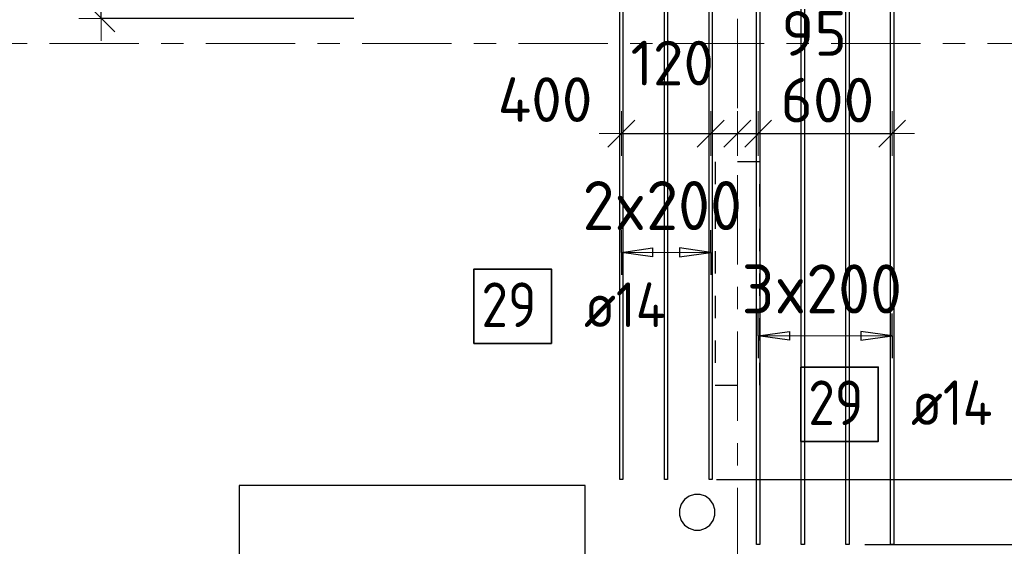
# Model space of a CAD drawing. Header units: metres. Extents: x -38 to 107, y -15 to 21.
# Tile 10 of 254: x 10.54 to 14.95, y 5.15 to 7.51. Entities that reach past the tile are written whole.
import ezdxf

# ---------------------------------------------------------------- set-up
doc = ezdxf.new("R2010")
doc.units = ezdxf.units.M
doc.header["$PDMODE"] = 65
for name, pattern in [('______11', [0.5, 0.4, -0.05, 0, -0.05]), ('______2', [0.0405, 0.03, -0.0105]), ('______5', [1.1, 0.8, -0.1, 0.1, -0.1])]:
    doc.linetypes.add(name, pattern=pattern)
for name, color, linetype, lineweight in [('XR$1$Осевая линия (1)', 7, '______5', 13), ('XR$5$Перекрытие (1)', 7, 'Continuous', 35), ('XR$5$Размерная линия (1)', 7, 'Continuous', 13)]:
    doc.layers.add(name, color=color, linetype=linetype, lineweight=lineweight)
doc.layers.add('XR$5$Арм.стержн.Доп. Арм. верхн.зоны У', color=7, linetype='Continuous', lineweight=35, true_color=0x739641)
doc.layers.add('XR$7$Стена_ бетон несущ.', color=7, linetype='Continuous', lineweight=70, true_color=0xb4b496)
doc.styles.add('ISOCPEUR', font='txt')
doc.dimstyles.new('DIMSTYLE_3', dxfattribs={"dimtxt": 0.2, "dimasz": 0.2, "dimexe": 0, "dimexo": 0, "dimgap": 0.1, "dimtad": 2, "dimdec": 0, "dimlfac": 1000, "dimrnd": 5, "dimzin": 12, "dimdsep": 46, "dimtxsty": 'ISOCPEUR', "dimblk1": 'ALL_ML_STRICH', "dimblk2": 'ALL_ML_STRICH', "dimsah": 1, "dimcen": 0, "dimclrd": 7, "dimclre": 256, "dimclrt": 7, "dimadec": 0, "dimazin": 0, "dimtfac": 1, "dimtdec": 0, "dimtix": 1, "dimtmove": 2, "dimatfit": 3, "dimfxl": 0, "dimtzin": 0, "dimlwd": 0, "dimlwe": -3, "dimarcsym": 0})
doc.dimstyles.new('DIMSTYLE_36', dxfattribs={"dimtxt": 0.2, "dimasz": 0.2, "dimexe": 0, "dimexo": 0, "dimgap": 0.1, "dimtad": 0, "dimdec": 0, "dimlfac": 1000, "dimrnd": 5, "dimzin": 12, "dimdsep": 46, "dimtxsty": 'ISOCPEUR', "dimblk1": 'ALL_ML_STRICH', "dimblk2": 'ALL_ML_STRICH', "dimsah": 1, "dimcen": 0, "dimclrd": 7, "dimclre": 256, "dimclrt": 7, "dimadec": 0, "dimazin": 0, "dimtfac": 1, "dimtdec": 0, "dimtix": 1, "dimtmove": 2, "dimatfit": 3, "dimfxl": 0, "dimtvp": 1.2, "dimtzin": 0, "dimlwd": 0, "dimlwe": -3, "dimarcsym": 0})
doc.dimstyles.new('DIMSTYLE_37', dxfattribs={"dimtxt": 0.2, "dimasz": 0.2, "dimexe": 0, "dimexo": 0, "dimgap": 0.1, "dimtad": 2, "dimdec": 0, "dimlfac": 1000, "dimrnd": 5, "dimzin": 12, "dimdsep": 46, "dimtxsty": 'ISOCPEUR', "dimblk1": 'ALL_ML_STRICH', "dimblk2": 'ALL_ML_STRICH', "dimsah": 1, "dimcen": 0, "dimclrd": 7, "dimclre": 256, "dimclrt": 7, "dimadec": 0, "dimazin": 0, "dimtfac": 1, "dimtdec": 0, "dimtix": 1, "dimtmove": 2, "dimatfit": 3, "dimfxl": 0, "dimtvp": 1.2, "dimtzin": 0, "dimlwd": 0, "dimlwe": -3, "dimarcsym": 0})
doc.dimstyles.new('DIMSTYLE_38', dxfattribs={"dimtxt": 0.2, "dimasz": 0.2, "dimexe": 0, "dimexo": 1e-06, "dimgap": 0.1, "dimtad": 2, "dimdec": 0, "dimlfac": 1000, "dimrnd": 5, "dimzin": 12, "dimdsep": 46, "dimtxsty": 'ISOCPEUR', "dimblk1": 'ALL_ML_STRICH', "dimblk2": 'ALL_ML_STRICH', "dimsah": 1, "dimcen": 0, "dimse1": 1, "dimse2": 1, "dimclrd": 7, "dimclre": 256, "dimclrt": 7, "dimadec": 0, "dimazin": 0, "dimtfac": 1, "dimtdec": 0, "dimtix": 1, "dimtmove": 2, "dimatfit": 3, "dimfxl": 0, "dimtvp": 1.2, "dimtzin": 0, "dimlwd": 0, "dimlwe": -3, "dimarcsym": 0})
doc.dimstyles.new('DIMSTYLE_39', dxfattribs={"dimtxt": 0.2, "dimasz": 0.2, "dimexe": 0, "dimexo": 1e-06, "dimgap": 0.1, "dimtad": 2, "dimdec": 0, "dimlfac": 1000, "dimrnd": 5, "dimzin": 12, "dimdsep": 46, "dimtxsty": 'ISOCPEUR', "dimblk1": 'ALL_ML_STRICH', "dimblk2": 'ALL_ML_STRICH', "dimsah": 1, "dimcen": 0, "dimse1": 1, "dimse2": 1, "dimclrd": 7, "dimclre": 256, "dimclrt": 7, "dimadec": 0, "dimazin": 0, "dimtfac": 1, "dimtdec": 0, "dimtix": 1, "dimtmove": 2, "dimatfit": 3, "dimfxl": 0, "dimtvp": 1.2, "dimtzin": 0, "dimlwd": 0, "dimlwe": -3, "dimarcsym": 0})
doc.dimstyles.new('DIMSTYLE_40', dxfattribs={"dimtxt": 0.2, "dimasz": 0.2, "dimexe": 0, "dimexo": 1e-06, "dimgap": 0.1, "dimtad": 2, "dimdec": 0, "dimlfac": 1000, "dimrnd": 5, "dimzin": 12, "dimdsep": 46, "dimtxsty": 'ISOCPEUR', "dimblk1": 'ALL_ML_STRICH', "dimblk2": 'ALL_ML_STRICH', "dimsah": 1, "dimcen": 0, "dimse1": 1, "dimse2": 1, "dimclrd": 7, "dimclre": 256, "dimclrt": 7, "dimadec": 0, "dimazin": 0, "dimtfac": 1, "dimtdec": 0, "dimtix": 1, "dimtmove": 2, "dimatfit": 3, "dimfxl": 0, "dimtzin": 0, "dimlwd": 0, "dimlwe": -3, "dimarcsym": 0})

# ---------------------------------------------------------------- blocks, each defined once
blk = doc.blocks.new('ALL_ML_STRICH')
at = {"color": 0, "linetype": 'ByBlock', "lineweight": -2}
for p, q in [((0, -0.5), (0, 0.5)), ((-0.3, -0.3), (0.3, 0.3)), ((-1, 0), (0.5, 0))]:
    blk.add_line(p, q, dxfattribs=at)
blk = doc.blocks.new('*D661')
at = {"layer": 'DEFPOINTS', "color": 7, "linetype": 'Continuous', "lineweight": 13, "transparency": 33554687}
for p in [(11.426, 9), (10.9017, 7.5121), (12.0519, 7.5121)]:
    blk.add_point(p, dxfattribs=at)
at = {"layer": 'XR$5$Размерная линия (1)', "color": 9, "linetype": 'Continuous', "lineweight": -2, "true_color": 0xc7c7c7, "transparency": 33554687}
for p, q in [((11.406, 9), (10.9017, 9)), ((12.0319, 7.5121), (10.9017, 7.5121))]:
    blk.add_line(p, q, dxfattribs=at)
at = {"layer": 'XR$5$Размерная линия (1)', "color": 7, "linetype": 'Continuous', "lineweight": -2, "transparency": 33554687}
blk.add_line((10.9017, 7.5121), (10.9017, 9), dxfattribs=at)
at = {"layer": 'XR$5$Размерная линия (1)', "color": 7, "linetype": 'Continuous', "lineweight": 13, "transparency": 33554687, "xscale": 0.2, "yscale": 0.2, "zscale": 0.2}
for p, rotation in [((10.9017, 9), 90), ((10.9017, 7.5121), 270)]:
    blk.add_blockref('ALL_ML_STRICH', p, dxfattribs=dict(at, rotation=rotation))
at = {"layer": 'XR$5$Размерная линия (1)', "color": 7, "linetype": 'Continuous', "lineweight": 13, "transparency": 33554687, "insert": (10.7517, 8.2761), "char_height": 0.2, "width": 0.8, "attachment_point": 5, "rotation": 90, "style": 'ISOCPEUR'}
blk.add_mtext('\\A1;{1490}', dxfattribs=at)
blk = doc.blocks.new('*D776')
at = {"layer": 'DEFPOINTS', "color": 7, "linetype": 'Continuous', "lineweight": 13, "transparency": 33554687}
for p in [(13.2306, 6.9959), (13.2306, 6.8105), (13.6306, 6.8035)]:
    blk.add_point(p, dxfattribs=at)
at = {"layer": 'XR$5$Размерная линия (1)', "color": 7, "linetype": 'Continuous', "lineweight": -2, "transparency": 33554687}
blk.add_line((13.2306, 6.9959), (13.6306, 6.9959), dxfattribs=at)
at = {"layer": 'XR$5$Размерная линия (1)', "color": 7, "linetype": 'Continuous', "lineweight": 13, "transparency": 33554687, "xscale": 0.2, "yscale": 0.2, "zscale": 0.2, "rotation": 180}
blk.add_blockref('ALL_ML_STRICH', (13.2306, 6.9959), dxfattribs=at)
at = {"layer": 'XR$5$Размерная линия (1)', "color": 7, "linetype": 'Continuous', "lineweight": 13, "transparency": 33554687, "xscale": 0.2, "yscale": 0.2, "zscale": 0.2}
blk.add_blockref('ALL_ML_STRICH', (13.6306, 6.9959), dxfattribs=at)
at = {"layer": 'XR$5$Размерная линия (1)', "color": 7, "linetype": 'Continuous', "lineweight": 13, "transparency": 33554687, "insert": (12.8888, 7.1481), "char_height": 0.2, "width": 0.6, "attachment_point": 5, "style": 'ISOCPEUR'}
blk.add_mtext('\\A1;{400}', dxfattribs=at)
blk = doc.blocks.new('*D777')
at = {"layer": 'DEFPOINTS', "color": 7, "linetype": 'Continuous', "lineweight": 13, "transparency": 33554687}
for p in [(13.6306, 6.9959), (13.6306, 6.8035), (13.75, 6.8236)]:
    blk.add_point(p, dxfattribs=at)
at = {"layer": 'XR$5$Размерная линия (1)', "color": 7, "linetype": 'Continuous', "lineweight": -2, "transparency": 33554687}
blk.add_line((13.6306, 6.9959), (13.75, 6.9959), dxfattribs=at)
at = {"layer": 'XR$5$Размерная линия (1)', "color": 7, "linetype": 'Continuous', "lineweight": 13, "transparency": 33554687, "xscale": 0.2, "yscale": 0.2, "zscale": 0.2, "rotation": 180}
blk.add_blockref('ALL_ML_STRICH', (13.6306, 6.9959), dxfattribs=at)
at = {"layer": 'XR$5$Размерная линия (1)', "color": 7, "linetype": 'Continuous', "lineweight": 13, "transparency": 33554687, "xscale": 0.2, "yscale": 0.2, "zscale": 0.2}
blk.add_blockref('ALL_ML_STRICH', (13.75, 6.9959), dxfattribs=at)
at = {"layer": 'XR$5$Размерная линия (1)', "color": 7, "linetype": 'Continuous', "lineweight": 13, "transparency": 33554687, "insert": (13.4585, 7.3117), "char_height": 0.2, "width": 0.6, "attachment_point": 5, "style": 'ISOCPEUR'}
blk.add_mtext('\\A1;{120}', dxfattribs=at)
blk = doc.blocks.new('*D778')
at = {"layer": 'DEFPOINTS', "color": 7, "linetype": 'Continuous', "lineweight": 13, "transparency": 33554687}
for p in [(13.75, 6.9959), (13.75, 6.8236), (13.843, 6.783)]:
    blk.add_point(p, dxfattribs=at)
at = {"layer": 'XR$5$Размерная линия (1)', "color": 7, "linetype": 'Continuous', "lineweight": -2, "transparency": 33554687}
blk.add_line((13.75, 6.9959), (13.843, 6.9959), dxfattribs=at)
at = {"layer": 'XR$5$Размерная линия (1)', "color": 7, "linetype": 'Continuous', "lineweight": 13, "transparency": 33554687, "xscale": 0.2, "yscale": 0.2, "zscale": 0.2}
blk.add_blockref('ALL_ML_STRICH', (13.843, 6.9959), dxfattribs=at)
at = {"layer": 'XR$5$Размерная линия (1)', "color": 7, "linetype": 'Continuous', "lineweight": 13, "transparency": 33554687, "xscale": 0.2, "yscale": 0.2, "zscale": 0.2, "rotation": 180}
blk.add_blockref('ALL_ML_STRICH', (13.75, 6.9959), dxfattribs=at)
at = {"layer": 'XR$5$Размерная линия (1)', "color": 7, "linetype": 'Continuous', "lineweight": 13, "transparency": 33554687, "insert": (14.0939, 7.4448), "char_height": 0.2, "width": 0.4, "attachment_point": 5, "style": 'ISOCPEUR'}
blk.add_mtext('\\A1;{95}', dxfattribs=at)
blk = doc.blocks.new('*D779')
at = {"layer": 'DEFPOINTS', "color": 7, "linetype": 'Continuous', "lineweight": 13, "transparency": 33554687}
for p in [(13.843, 6.9959), (13.843, 6.783), (14.443, 6.6627)]:
    blk.add_point(p, dxfattribs=at)
at = {"layer": 'XR$5$Размерная линия (1)', "color": 7, "linetype": 'Continuous', "lineweight": -2, "transparency": 33554687}
blk.add_line((13.843, 6.9959), (14.443, 6.9959), dxfattribs=at)
at = {"layer": 'XR$5$Размерная линия (1)', "color": 7, "linetype": 'Continuous', "lineweight": 13, "transparency": 33554687, "xscale": 0.2, "yscale": 0.2, "zscale": 0.2, "rotation": 180}
blk.add_blockref('ALL_ML_STRICH', (13.843, 6.9959), dxfattribs=at)
at = {"layer": 'XR$5$Размерная линия (1)', "color": 7, "linetype": 'Continuous', "lineweight": 13, "transparency": 33554687, "xscale": 0.2, "yscale": 0.2, "zscale": 0.2}
blk.add_blockref('ALL_ML_STRICH', (14.443, 6.9959), dxfattribs=at)
at = {"layer": 'XR$5$Размерная линия (1)', "color": 7, "linetype": 'Continuous', "lineweight": 13, "transparency": 33554687, "insert": (14.153, 7.1459), "char_height": 0.2, "width": 0.6, "attachment_point": 5, "style": 'ISOCPEUR'}
blk.add_mtext('\\A1;{600}', dxfattribs=at)
blk = doc.blocks.new('*D809')
at = {"layer": 'DEFPOINTS', "color": 7, "linetype": 'Continuous', "lineweight": 13, "transparency": 33554687}
for p in [(14.3007, 5.1553), (14.3421, 4.6478), (15.2864, 4.6478)]:
    blk.add_point(p, dxfattribs=at)
at = {"layer": 'XR$5$Размерная линия (1)', "color": 9, "linetype": 'Continuous', "lineweight": -2, "true_color": 0xc7c7c7, "transparency": 33554687}
for p, q in [((14.3207, 5.1553), (15.2864, 5.1553)), ((14.3621, 4.6478), (15.2864, 4.6478))]:
    blk.add_line(p, q, dxfattribs=at)
at = {"layer": 'XR$5$Размерная линия (1)', "color": 7, "linetype": 'Continuous', "lineweight": -2, "transparency": 33554687}
blk.add_line((15.2864, 4.6478), (15.2864, 5.1553), dxfattribs=at)
at = {"layer": 'XR$5$Размерная линия (1)', "color": 7, "linetype": 'Continuous', "lineweight": 13, "transparency": 33554687, "xscale": 0.2, "yscale": 0.2, "zscale": 0.2}
for p, rotation in [((15.2864, 5.1553), 90), ((15.2864, 4.6478), 270)]:
    blk.add_blockref('ALL_ML_STRICH', p, dxfattribs=dict(at, rotation=rotation))
at = {"layer": 'XR$5$Размерная линия (1)', "color": 7, "linetype": 'Continuous', "lineweight": 13, "transparency": 33554687, "insert": (15.1364, 4.9315), "char_height": 0.2, "width": 0.6, "attachment_point": 5, "rotation": 90, "style": 'ISOCPEUR'}
blk.add_mtext('\\A1;{510}', dxfattribs=at)
blk = doc.blocks.new('*D810')
at = {"layer": 'DEFPOINTS', "color": 7, "linetype": 'Continuous', "lineweight": 13, "transparency": 33554687}
for p in [(13.6359, 5.4465), (14.3007, 5.1553), (15.2864, 5.1553)]:
    blk.add_point(p, dxfattribs=at)
at = {"layer": 'XR$5$Размерная линия (1)', "color": 9, "linetype": 'Continuous', "lineweight": -2, "true_color": 0xc7c7c7, "transparency": 33554687}
for p, q in [((13.6559, 5.4465), (15.2864, 5.4465)), ((14.3207, 5.1553), (15.2864, 5.1553))]:
    blk.add_line(p, q, dxfattribs=at)
at = {"layer": 'XR$5$Размерная линия (1)', "color": 7, "linetype": 'Continuous', "lineweight": -2, "transparency": 33554687}
blk.add_line((15.2864, 5.1553), (15.2864, 5.4465), dxfattribs=at)
at = {"layer": 'XR$5$Размерная линия (1)', "color": 7, "linetype": 'Continuous', "lineweight": 13, "transparency": 33554687, "xscale": 0.2, "yscale": 0.2, "zscale": 0.2}
for p, rotation in [((15.2864, 5.4465), 90), ((15.2864, 5.1553), 270)]:
    blk.add_blockref('ALL_ML_STRICH', p, dxfattribs=dict(at, rotation=rotation))
at = {"layer": 'XR$5$Размерная линия (1)', "color": 7, "linetype": 'Continuous', "lineweight": 13, "transparency": 33554687, "insert": (15.616, 5.6866), "char_height": 0.2, "width": 0.6, "attachment_point": 5, "rotation": 90, "style": 'ISOCPEUR'}
blk.add_mtext('\\A1;{290}', dxfattribs=at)
blk = doc.blocks.new('*D811')
at = {"layer": 'DEFPOINTS', "color": 7, "linetype": 'Continuous', "lineweight": 13, "transparency": 33554687}
for p in [(15.1358, 7.4), (13.6359, 5.4465), (15.2864, 5.4465)]:
    blk.add_point(p, dxfattribs=at)
at = {"layer": 'XR$5$Размерная линия (1)', "color": 9, "linetype": 'Continuous', "lineweight": -2, "true_color": 0xc7c7c7, "transparency": 33554687}
for p, q in [((15.1558, 7.4), (15.2864, 7.4)), ((13.6559, 5.4465), (15.2864, 5.4465))]:
    blk.add_line(p, q, dxfattribs=at)
at = {"layer": 'XR$5$Размерная линия (1)', "color": 7, "linetype": 'Continuous', "lineweight": -2, "transparency": 33554687}
blk.add_line((15.2864, 5.4465), (15.2864, 7.4), dxfattribs=at)
at = {"layer": 'XR$5$Размерная линия (1)', "color": 7, "linetype": 'Continuous', "lineweight": 13, "transparency": 33554687, "xscale": 0.2, "yscale": 0.2, "zscale": 0.2}
for p, rotation in [((15.2864, 7.4), 90), ((15.2864, 5.4465), 270)]:
    blk.add_blockref('ALL_ML_STRICH', p, dxfattribs=dict(at, rotation=rotation))
at = {"layer": 'XR$5$Размерная линия (1)', "color": 7, "linetype": 'Continuous', "lineweight": 13, "transparency": 33554687, "insert": (15.1364, 6.4532), "char_height": 0.2, "width": 0.8, "attachment_point": 5, "rotation": 90, "style": 'ISOCPEUR'}
blk.add_mtext('\\A1;{1955}', dxfattribs=at)
blk = doc.blocks.new('*D812')
at = {"layer": 'DEFPOINTS', "color": 7, "linetype": 'Continuous', "lineweight": 13, "transparency": 33554687}
for p in [(14.3007, 8.0553), (15.1358, 7.4), (15.2864, 7.4)]:
    blk.add_point(p, dxfattribs=at)
at = {"layer": 'XR$5$Размерная линия (1)', "color": 9, "linetype": 'Continuous', "lineweight": -2, "true_color": 0xc7c7c7, "transparency": 33554687}
for p, q in [((14.3207, 8.0553), (15.2864, 8.0553)), ((15.1558, 7.4), (15.2864, 7.4))]:
    blk.add_line(p, q, dxfattribs=at)
at = {"layer": 'XR$5$Размерная линия (1)', "color": 7, "linetype": 'Continuous', "lineweight": -2, "transparency": 33554687}
blk.add_line((15.2864, 7.4), (15.2864, 8.0553), dxfattribs=at)
at = {"layer": 'XR$5$Размерная линия (1)', "color": 7, "linetype": 'Continuous', "lineweight": 13, "transparency": 33554687, "xscale": 0.2, "yscale": 0.2, "zscale": 0.2}
for p, rotation in [((15.2864, 8.0553), 90), ((15.2864, 7.4), 270)]:
    blk.add_blockref('ALL_ML_STRICH', p, dxfattribs=dict(at, rotation=rotation))
at = {"layer": 'XR$5$Размерная линия (1)', "color": 7, "linetype": 'Continuous', "lineweight": 13, "transparency": 33554687, "insert": (15.1364, 7.7376), "char_height": 0.2, "width": 0.6, "attachment_point": 5, "rotation": 90, "style": 'ISOCPEUR'}
blk.add_mtext('\\A1;{655}', dxfattribs=at)
blk = doc.blocks.new('*D885')
at = {"layer": 'DEFPOINTS', "color": 7, "linetype": 'Continuous', "lineweight": 13, "transparency": 33554687}
for p in [(9.6185, 5.2995), (9.524, 4.8685), (10.3519, 4.8685)]:
    blk.add_point(p, dxfattribs=at)
at = {"layer": 'XR$5$Размерная линия (1)', "color": 9, "linetype": 'Continuous', "lineweight": -2, "true_color": 0xc7c7c7, "transparency": 33554687}
for p, q in [((9.6385, 5.2995), (10.3519, 5.2995)), ((9.544, 4.8685), (10.3519, 4.8685))]:
    blk.add_line(p, q, dxfattribs=at)
at = {"layer": 'XR$5$Размерная линия (1)', "color": 7, "linetype": 'Continuous', "lineweight": -2, "transparency": 33554687}
blk.add_line((10.3519, 4.8685), (10.3519, 5.2995), dxfattribs=at)
at = {"layer": 'XR$5$Размерная линия (1)', "color": 7, "linetype": 'Continuous', "lineweight": 13, "transparency": 33554687, "xscale": 0.2, "yscale": 0.2, "zscale": 0.2}
for p, rotation in [((10.3519, 5.2995), 90), ((10.3519, 4.8685), 270)]:
    blk.add_blockref('ALL_ML_STRICH', p, dxfattribs=dict(at, rotation=rotation))
at = {"layer": 'XR$5$Размерная линия (1)', "color": 7, "linetype": 'Continuous', "lineweight": 13, "transparency": 33554687, "insert": (10.6526, 4.6564), "char_height": 0.2, "width": 0.6, "attachment_point": 5, "rotation": 90, "style": 'ISOCPEUR'}
blk.add_mtext('\\A1;{430}', dxfattribs=at)

msp = doc.modelspace()

# ---------------------------------------------------------------- linework, layer by layer
at = {"layer": 'XR$1$Осевая линия (1)', "color": 253, "linetype": '______11', "lineweight": 13, "true_color": 0xa0a0a0, "transparency": 33554687}
for p, q in [((13.75, -3.39), (13.75, 8.13)), ((-2.63, 7.4), (62.6, 7.4))]:
    msp.add_line(p, q, dxfattribs=at)
at = {"layer": 'XR$5$Арм.стержн.Доп. Арм. верхн.зоны У', "color": 253, "linetype": 'Continuous', "lineweight": -3, "true_color": 0xa0a0a0, "transparency": 33554687}
for p, q in [((13.2306, 6.4636), (13.2306, 6.5636)), ((13.6306, 6.4636), (13.6306, 6.5636)), ((13.2306, 6.4636), (13.2306, 6.3636)), ((13.6306, 6.4636), (13.6306, 6.3636)), ((13.843, 6.0903), (13.843, 6.1903)), ((14.443, 6.0903), (14.443, 6.1903)), ((13.843, 6.0903), (13.843, 5.9903)), ((14.443, 6.0903), (14.443, 5.9903))]:
    msp.add_line(p, q, dxfattribs=at)
at = {"layer": 'XR$5$Арм.стержн.Доп. Арм. верхн.зоны У', "color": 7, "linetype": 'Continuous', "lineweight": 25, "transparency": 33554687}
for p, q in [((13.2306, 6.4636), (13.3706, 6.4836)), ((13.3706, 6.4836), (13.3706, 6.4436)), ((13.6306, 6.4636), (13.4906, 6.4836)), ((13.4906, 6.4836), (13.4906, 6.4436)), ((13.3706, 6.4436), (13.2306, 6.4636)), ((13.4906, 6.4436), (13.6306, 6.4636)), ((13.843, 6.0903), (13.983, 6.1103)), ((13.983, 6.0703), (13.843, 6.0903)), ((13.983, 6.1103), (13.983, 6.0703)), ((14.443, 6.0903), (14.303, 6.1103)), ((14.303, 6.1103), (14.303, 6.0703)), ((14.303, 6.0703), (14.443, 6.0903))]:
    msp.add_line(p, q, dxfattribs=at)
at = {"layer": 'XR$5$Арм.стержн.Доп. Арм. верхн.зоны У', "color": 7, "linetype": 'Continuous', "lineweight": 13, "transparency": 33554687}
for p, q in [((13.2306, 6.4636), (13.2306, 6.4636)), ((13.2306, 6.4636), (13.6306, 6.4636)), ((13.6306, 6.4636), (13.6306, 6.4636)), ((13.843, 6.0903), (13.843, 6.0903)), ((13.843, 6.0903), (14.443, 6.0903)), ((14.443, 6.0903), (14.443, 6.0903))]:
    msp.add_line(p, q, dxfattribs=at)
at = {"layer": 'XR$5$Арм.стержн.Доп. Арм. верхн.зоны У', "color": 7, "linetype": 'Continuous', "lineweight": 25, "transparency": 33554687}
for points in [[(13.2236, 5.4465), (13.2236, 8.3465), (13.2376, 8.3465), (13.2376, 5.4465), (13.2236, 5.4465)], [(13.4236, 5.4465), (13.4236, 8.3465), (13.4376, 8.3465), (13.4376, 5.4465), (13.4236, 5.4465)], [(13.6236, 5.4465), (13.6236, 8.3465), (13.6376, 8.3465), (13.6376, 5.4465), (13.6236, 5.4465)], [(13.836, 5.1553), (13.836, 8.0553), (13.85, 8.0553), (13.85, 5.1553), (13.836, 5.1553)], [(14.036, 5.1553), (14.036, 8.0553), (14.05, 8.0553), (14.05, 5.1553), (14.036, 5.1553)], [(14.236, 5.1553), (14.236, 8.0553), (14.25, 8.0553), (14.25, 5.1553), (14.236, 5.1553)], [(14.436, 5.1553), (14.436, 8.0553), (14.45, 8.0553), (14.45, 5.1553), (14.436, 5.1553)]]:
    msp.add_lwpolyline(points, dxfattribs=at)
at = {"layer": 'XR$5$Арм.стержн.Доп. Арм. верхн.зоны У', "color": 7, "linetype": 'Continuous', "lineweight": 35, "transparency": 33554687}
for points in [[(12.5703, 6.0561), (12.917, 6.0561), (12.917, 6.3894), (12.5703, 6.3894), (12.5703, 6.0561)], [(14.0342, 5.6172), (14.3809, 5.6172), (14.3809, 5.9506), (14.0342, 5.9506), (14.0342, 5.6172)]]:
    msp.add_lwpolyline(points, dxfattribs=at)
at = {"layer": 'XR$5$Перекрытие (1)', "color": 7, "linetype": 'Continuous', "lineweight": 25, "transparency": 33554687}
for p, q in [((13.0683, 5.4201), (11.5183, 5.4198)), ((11.5183, 5.4198), (11.5184, 4.9798)), ((13.0684, 4.9801), (13.0683, 5.4201)), ((13.5574, 5.3797), (13.5334, 5.3719)), ((13.5826, 5.3797), (13.5574, 5.3797)), ((13.6066, 5.3719), (13.5826, 5.3797)), ((13.4981, 5.3367), (13.4903, 5.3127)), ((13.513, 5.3571), (13.4981, 5.3367)), ((13.5334, 5.3719), (13.513, 5.3571)), ((13.627, 5.3571), (13.6066, 5.3719)), ((13.6419, 5.3367), (13.627, 5.3571)), ((13.6497, 5.3127), (13.6419, 5.3367)), ((13.4903, 5.3127), (13.4903, 5.2875)), ((13.6497, 5.2875), (13.6497, 5.3127)), ((13.4903, 5.2875), (13.4981, 5.2635)), ((13.4981, 5.2635), (13.513, 5.243)), ((13.627, 5.243), (13.6419, 5.2635)), ((13.6419, 5.2635), (13.6497, 5.2875)), ((13.513, 5.243), (13.5334, 5.2282)), ((13.5334, 5.2282), (13.5574, 5.2204)), ((13.5574, 5.2204), (13.5826, 5.2204)), ((13.5826, 5.2204), (13.6066, 5.2282)), ((13.6066, 5.2282), (13.627, 5.243))]:
    msp.add_line(p, q, dxfattribs=at)
at = {"layer": 'XR$7$Стена_ бетон несущ.', "color": 253, "linetype": '______2', "lineweight": -3, "true_color": 0xa0a0a0, "transparency": 33554687}
for p, q in [((13.85, 6.87), (13.65, 6.87)), ((13.65, 6.87), (13.65, 5.87)), ((13.85, 5.87), (13.85, 6.87)), ((13.65, 5.87), (13.85, 5.87))]:
    msp.add_line(p, q, dxfattribs=at)

# ---------------------------------------------------------------- texts
at = {"layer": 'XR$5$Арм.стержн.Доп. Арм. верхн.зоны У', "color": 7, "linetype": 'Continuous', "lineweight": 13, "transparency": 33554687, "char_height": 0.22, "width": 0.873359, "attachment_point": 7, "style": 'ISOCPEUR'}
for s, insert in [('\\W0.95;2x200', (13.0566, 6.5636)), ('\\W0.95;3x200', (13.769, 6.1903))]:
    msp.add_mtext(s, dxfattribs=dict(at, insert=insert))
at = {"layer": 'XR$5$Арм.стержн.Доп. Арм. верхн.зоны У', "color": 7, "linetype": 'Continuous', "lineweight": 25, "transparency": 33554687, "char_height": 0.2, "attachment_point": 7, "style": 'ISOCPEUR'}
for s, insert, width in [('\\W0.87;29', (12.6036, 6.1294), 0.367208), ('\\W0.89; ø14 ', (12.9503, 6.1294), 0.769432), ('\\W0.87;29', (14.0675, 5.6906), 0.367208), ('\\W0.89; ø14 ', (14.4142, 5.6906), 0.769432)]:
    msp.add_mtext(s, dxfattribs=dict(at, insert=insert, width=width))

# ---------------------------------------------------------------- dimensions: what is measured, and where the dimension line sits
at = {"layer": 'XR$5$Размерная линия (1)', "color": 7, "linetype": 'Continuous', "lineweight": 13, "transparency": 33554687}
for base, p1, p2, dimstyle, picture, middle in [((10.9017, 9), (12.0319, 7.5121), (11.406, 9), 'DIMSTYLE_3', '*D661', (10.7517, 8.2761)), ((15.2864, 8.0553), (15.1558, 7.4), (14.3207, 8.0553), 'DIMSTYLE_3', '*D812', (15.1364, 7.7376)), ((15.28637, 7.4), (13.65586, 5.44647), (15.15582, 7.4), 'DIMSTYLE_3', '*D811', (15.13637, 6.45323)), ((15.2864, 5.4465), (14.3207, 5.1553), (13.6559, 5.4465), 'DIMSTYLE_36', '*D810', (15.616, 5.6866)), ((10.3519, 5.2995), (9.544, 4.8685), (9.6385, 5.2995), 'DIMSTYLE_36', '*D885', (10.6526, 4.6564)), ((15.286367, 5.155291), (14.362051, 4.647786), (14.320653, 5.155291), 'DIMSTYLE_37', '*D809', (15.136367, 4.931539))]:
    dim = msp.add_linear_dim(base=base, p1=p1, p2=p2, angle=90, dimstyle=dimstyle, override={"dimpost": '<>', "dimclrd": 7, "dimclre": 9, "dimclrt": 7, "dimlwd": 0, "dimlwe": 65533}, dxfattribs=at)
    dim.commit()
    dim.dimension.update_dxf_attribs({"geometry": picture, "text_midpoint": middle, "dimtype": 160})
for base, p1, p2, dimstyle, picture, middle in [((13.843, 6.9959), (13.75, 6.8236), (13.843, 6.783), 'DIMSTYLE_39', '*D778', (14.0939, 7.4448)), ((13.75, 6.9959), (13.6306, 6.8035), (13.75, 6.8236), 'DIMSTYLE_39', '*D777', (13.4585, 7.3117)), ((13.6306, 6.9959), (13.2306, 6.8105), (13.6306, 6.8035), 'DIMSTYLE_38', '*D776', (12.8888, 7.1481)), ((14.443, 6.9959), (13.843, 6.783), (14.443, 6.6627), 'DIMSTYLE_40', '*D779', (14.153, 7.1459))]:
    dim = msp.add_linear_dim(base=base, p1=p1, p2=p2, dimstyle=dimstyle, override={"dimpost": '<>', "dimclrd": 7, "dimclre": 9, "dimclrt": 7, "dimlwd": 0, "dimlwe": 65533}, dxfattribs=at)
    dim.commit()
    dim.dimension.update_dxf_attribs({"geometry": picture, "text_midpoint": middle, "dimtype": 160})

doc.saveas('drawing.dxf')
